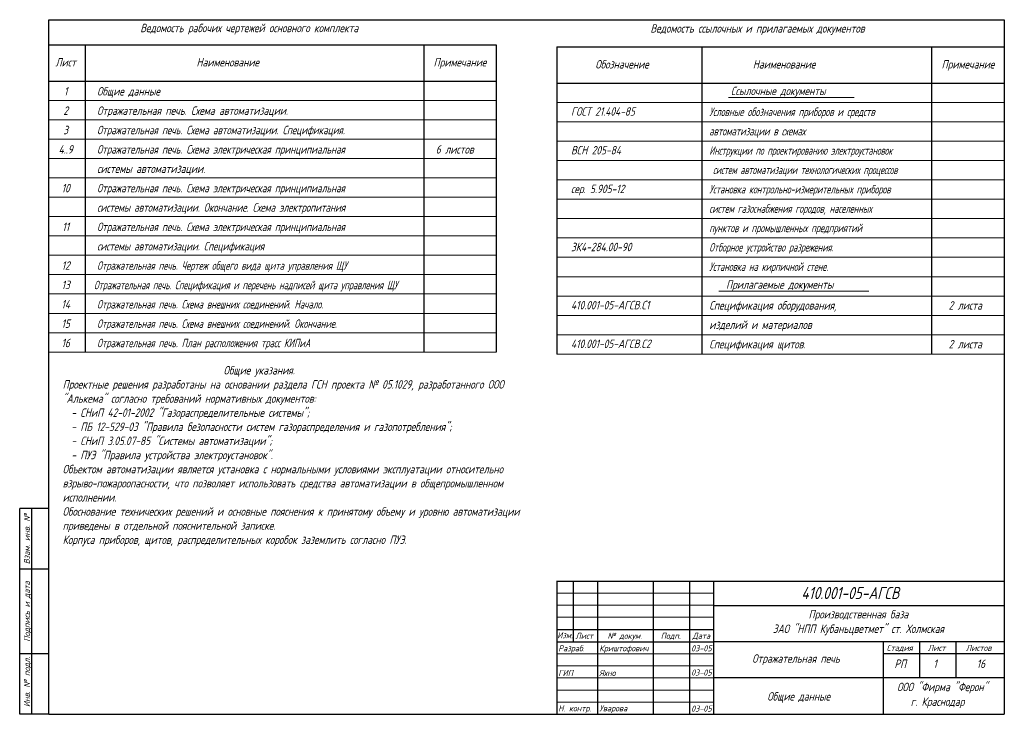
# Model space of a CAD drawing. Header units: millimetres. Extents: x -202 to 205, y 5 to 292.
import ezdxf
from ezdxf.enums import TextEntityAlignment as Align

# ---------------------------------------------------------------- set-up
doc = ezdxf.new("R2010")
doc.units = ezdxf.units.MM
doc.layers.add('НадписиРамки', color=7, linetype='Continuous')
doc.layers.add('Рамка', color=7, linetype='Continuous', lineweight=30)
doc.styles.add('Надпись', font='GOST.TTF', dxfattribs={"oblique": 15, "height": 3.5})
doc.styles.add('Надпись35', font='GOST.TTF', dxfattribs={"oblique": 15, "height": 3.5})

msp = doc.modelspace()

# ---------------------------------------------------------------- linework, layer by layer
at = {"layer": 'НадписиРамки', "lineweight": 20}
for p, q in [((91, 259.82), (143, 259.82)), ((87, 179.82), (149, 179.82))]:
    msp.add_line(p, q, dxfattribs=at)
at = {"layer": 'НадписиРамки'}
msp.add_line((143, 259.82), (143, 259.82), dxfattribs=at)
at = {"layer": 'Рамка'}
for p, q in [((-190, 5), (-190, 292)), ((-190, 292), (20.12, 292)), ((-190, 5), (-190, 292)), ((-189.88, 292), (205, 292)), ((205, 292), (205, 5)), ((-190, 281.67), (-5, 281.67)), ((-175, 281.67), (-175, 154.67)), ((-35, 281.67), (-35, 154.67)), ((-5, 281.67), (-5, 154.67)), ((20, 280.82), (205, 280.82)), ((80, 280.82), (80, 153.82)), ((175, 280.82), (175, 153.82)), ((205, 280.82), (205, 193.82)), ((-190, 266.67), (-5, 266.67)), ((20, 265.82), (205, 265.82)), ((-190, 90), (-202, 90)), ((-202, 5), (-202, 90)), ((-190, 90), (-202, 90)), ((-197, 5), (-197, 90)), ((-190, 65), (-202, 65)), ((-190, 65), (-202, 65)), ((20, 60), (205, 60)), ((20.03, 60.1), (20.03, 30.1)), ((27, 35.1), (27, 60)), ((37, 50), (37, 60)), ((60, 5.1), (60, 60)), ((75, 5.1), (75, 60)), ((85, 5.1), (85, 60)), ((37, 5.1), (37, 50)), ((85.03, 50), (205, 50)), ((20.03, 40.1), (85.03, 40.1)), ((20, 35), (85, 35)), ((85.03, 35.1), (205.03, 35.1)), ((155, 35.1), (155, 5)), ((170, 35.1), (170, 20)), ((185, 35.1), (185, 20)), ((-190, 30), (-202, 30)), ((20.03, 30.1), (20.03, 5.1)), ((155, 30.1), (205, 30.1)), ((205, 20), (85.03, 20)), ((-190, 5), (-202, 5)), ((-190, 5), (205, 5))]:
    msp.add_line(p, q, dxfattribs=at)
at = {"layer": 'Рамка', "ltscale": 0.5}
msp.add_line((20, 280.82), (20, 153.82), dxfattribs=at)
at = {"layer": 'Рамка', "lineweight": 15}
for p, q in [((-190, 258.67), (-5, 258.67)), ((20, 257.82), (205, 257.82)), ((-190, 250.67), (-5, 250.67)), ((20, 249.82), (205, 249.82)), ((-190, 242.67), (-5, 242.67)), ((20, 241.82), (205, 241.82)), ((-190, 234.67), (-5, 234.67)), ((20, 233.82), (205, 233.82)), ((-190, 226.67), (-5, 226.67)), ((20, 225.82), (205, 225.82)), ((-190, 218.67), (-5, 218.67)), ((20, 217.82), (205, 217.82)), ((-190, 210.67), (-5, 210.67)), ((20, 209.82), (205, 209.82)), ((-190, 202.67), (-5, 202.67)), ((20, 201.82), (205, 201.82)), ((-190, 194.67), (-5, 194.67)), ((20, 193.82), (205, 193.82)), ((-190, 186.67), (-5, 186.67)), ((20, 185.82), (205, 185.82)), ((-190, 178.67), (-5, 178.67)), ((20, 177.82), (205, 177.82)), ((-190, 170.67), (-5, 170.67)), ((20, 169.82), (205, 169.82)), ((-190, 162.67), (-5, 162.67)), ((20, 161.82), (205, 161.82)), ((-190, 154.67), (-5, 154.67)), ((20, 153.82), (205, 153.82)), ((20, 153.82), (205, 153.82)), ((20.03, 55.1), (85.03, 55.1)), ((20.03, 50.1), (85.03, 50.1)), ((20.03, 45.1), (85.03, 45.1)), ((20, 30), (85, 30)), ((20, 25), (85, 25)), ((20, 20), (85, 20)), ((20, 15), (85, 15)), ((20, 10), (85, 10))]:
    msp.add_line(p, q, dxfattribs=at)

# ---------------------------------------------------------------- texts
at = {"layer": 'НадписиРамки', "style": 'Надпись', "oblique": 15}
for s, height, p in [('Ведомость рабочих чертежей основного комплекта', 3.5, (-107.11, 286.82)), ('Ведомость ссылочных и прилагаемых документов', 3.5, (103, 286.65)), ('Лист', 3.5, (-183, 272.67)), ('Наименование', 3.5, (-116, 272.67)), ('Примечание', 3.5, (-20, 272.67)), ('Обозначение', 3.5, (47, 271.82)), ('Наименование', 3.5, (114, 271.82)), ('Примечание', 3.5, (190, 271.82)), ('1', 3.5, (-183, 260.67)), ('2', 3.5, (-183, 252.67)), ('3', 3.5, (-183, 244.67)), ('4..9', 3.5, (-183, 236.67)), ('10', 3.5, (-183, 220.67)), ('11', 3.5, (-183, 204.67)), ('12', 3.5, (-183, 188.67)), ('13', 3.5, (-183, 180.67)), ('14', 3.5, (-183, 172.67)), ('15', 3.5, (-183, 164.67)), ('16', 3.5, (-183, 156.67)), ('410.001-05-АГСВ', 5, (141.34, 52.61)), ('Производственная база', 3.5, (144.7, 44.6)), ('ЗАО "НПП Кубаньцветмет" ст. Холмская', 3.5, (144.7, 38.6)), ('Отражательная печь', 3.5, (118.9, 26.29)), ('ООО "Фирма "Ферон"', 3.5, (179.4, 14.55)), ('Общие данные', 3.5, (120.03, 10.65)), ('г. Краснодар', 3.5, (177.43, 8.48))]:
    msp.add_text(s, height=height, dxfattribs=at).set_placement(p, align=Align.CENTER)
for s, p in [('Общие данные', (-170, 260.67)), ('Ссылочные документы', (92, 260.82)), ('Отражательная печь. Схема автоматизации.', (-170, 252.67)), ('ГОСТ 21.404-85', (25.9, 252.33)), ('6 листов', (-30, 236.67)), ('ВСН 205-84', (25.9, 236.33)), ('системы автоматизации.', (-170, 228.67)), ('сер. 5.905-12', (25.9, 220.33)), ('ЗК4-284.00-90', (25.9, 196.33)), ('Прилагаемые документы', (90, 180.82)), ('410.001-05-АГСВ.С1', (25.9, 172.33)), ('Спецификация оборудования,', (83.06, 172.2)), ('2 листа', (182, 172.2)), ('изделий и материалов', (83.06, 164.2)), ('410.001-05-АГСВ.С2', (25.9, 156.33)), ('Спецификация щитов.', (83.06, 156.2)), ('2 листа', (182, 156.2))]:
    msp.add_text(s, height=3.5, dxfattribs=at).set_placement(p)
for s, width, p in [('Условные обозначения приборов и средств', 0.9, (83.06, 252.2)), ('Отражательная печь. Схема автоматизации. Спецификация.', 0.95, (-170, 244.67)), ('автоматизации в схемах', 0.9, (83.06, 244.2)), ('Отражательная печь. Схема электрическая принципиальная', 0.95, (-170, 236.67)), ('Инструкции по проектированию электроустановок', 0.7, (83.06, 236.2)), (' систем автоматизации технологических процессов', 0.7, (83.06, 228.2)), ('Отражательная печь. Схема электрическая принципиальная', 0.95, (-170, 220.67)), ('Установка контрольно-измерительных приборов', 0.8, (83.06, 220.2)), ('системы автоматизации. Окончание. Схема электропитания', 0.95, (-170, 212.67)), ('систем газоснабжения городов, населенных', 0.8, (83.06, 212.2)), ('Отражательная печь. Схема электрическая принципиальная', 0.95, (-170, 204.67)), ('системы автоматизации. Спецификация', 0.95, (-170, 196.67)), ('Отборное устройство разрежения.', 0.8, (83.06, 196.2)), ('Отражательная печь. Чертеж общего вида щита управления ЩУ', 0.9, (-170, 188.67)), ('Установка на кирпичной стене.', 0.8, (83.06, 188.2)), ('Отражательная печь. Спецификация и перечень надписей щита управления ЩУ', 0.75, (-171.28, 180.62)), ('Отражательная печь. Схема внешних соединений. Начало.', 0.9, (-170, 172.67)), ('Отражательная печь. Схема внешних соединений. Окончание.', 0.9, (-170, 164.67)), ('Отражательная печь. План расположения трасс КИПиА', 0.9, (-170, 156.67))]:
    msp.add_text(s, height=3.5, dxfattribs=dict(at, width=width)).set_placement(p)
at = {"layer": 'НадписиРамки', "style": 'Надпись', "oblique": 15, "width": 0.739201}
msp.add_text('пунктов и промышленных предприятий', height=3.5, dxfattribs=at).set_placement((83.06, 204.2), (146.19, 204.2), align=Align.FIT)
at = {"layer": 'НадписиРамки', "style": 'Надпись', "oblique": 15}
for s, p in [('Взам. инв. №', (-197, 67)), ('Подпись и дата', (-197, 35)), ('Инв. № подл.', (-197, 8))]:
    msp.add_text(s, height=2.5, rotation=90, dxfattribs=at).set_placement(p, align=Align.BOTTOM_LEFT)
msp.add_text('Изм.', height=2.5, dxfattribs=at).set_placement((20.23, 37.67), align=Align.MIDDLE_LEFT)
for s, height, p in [('Лист', 2.5, (27.73, 35.42)), ('№ докум.', 2.5, (40.99, 35.42)), ('Подп.', 2.5, (63.02, 35.42)), ('Дата', 2.5, (76.12, 35.42)), ('Разраб.', 2.5, (20.64, 30.26)), ('Криштофович', 2.5, (37.6, 30.26)), ('03-05', 2.5, (75.6, 30.26)), ('Стадия', 2.5, (156.41, 30.43)), ('Лист', 2.5, (173.43, 30.43)), ('Листов', 2.5, (189.16, 30.43)), ('РП', 3.5, (159.62, 23.09)), ('1', 3.5, (175.7, 23.09)), ('16', 3.5, (193.62, 23.09)), ('ГИП', 2.5, (20.64, 20.09)), ('Яхно', 2.5, (37.6, 20.09)), ('03-05', 2.5, (75.6, 20.26)), ('Н. контр.', 2.5, (20.64, 5.46)), ('Уварова', 2.5, (37.6, 5.46)), ('03-05', 2.5, (75.6, 5.36))]:
    msp.add_text(s, height=height, dxfattribs=at).set_placement(p, align=Align.BOTTOM_LEFT)
at = {"layer": 'Рамка', "ltscale": 0.5, "insert": (-184.24, 148.9), "char_height": 3.5, "width": 190.9, "attachment_point": 1, "style": 'Надпись35'}
msp.add_mtext('   {\\fArial|b0|i0|c204|p32;                                             \\fGOST|b0|i0|c204|p34;Общие указания.\\PПроектные решения разработаны на основании раздела ГСН проекта № 05.1029, разработанного ООО "Алькема" согласно требований нормативных документов:\\P  - СНиП 42-01-2002 "Газораспределительные системы";\\P  - ПБ 12-529-03 "Правила безопасности систем газораспределения и газопотребления";\\P  - СНиП 3.05.07-85 "Системы автоматизации";\\P  - ПУЭ "Правила устройства электроустановок".\\PОбъектом автоматизации является установка с нормальными условиями эксплуатации относительно взрыво-пожароопасности, что позволяет использовать средства автоматизации в общепромышленном исполнении.\\PОбоснование технических решений и основные пояснения к принятому объему и уровню автоматизации приведены в отдельной пояснительной записке.\\PКорпуса приборов, щитов, распределительных коробок заземлить согласно ПУЭ.\\P\\P\\P\\P\\P\\P} ', dxfattribs=at)

doc.saveas('drawing.dxf')
